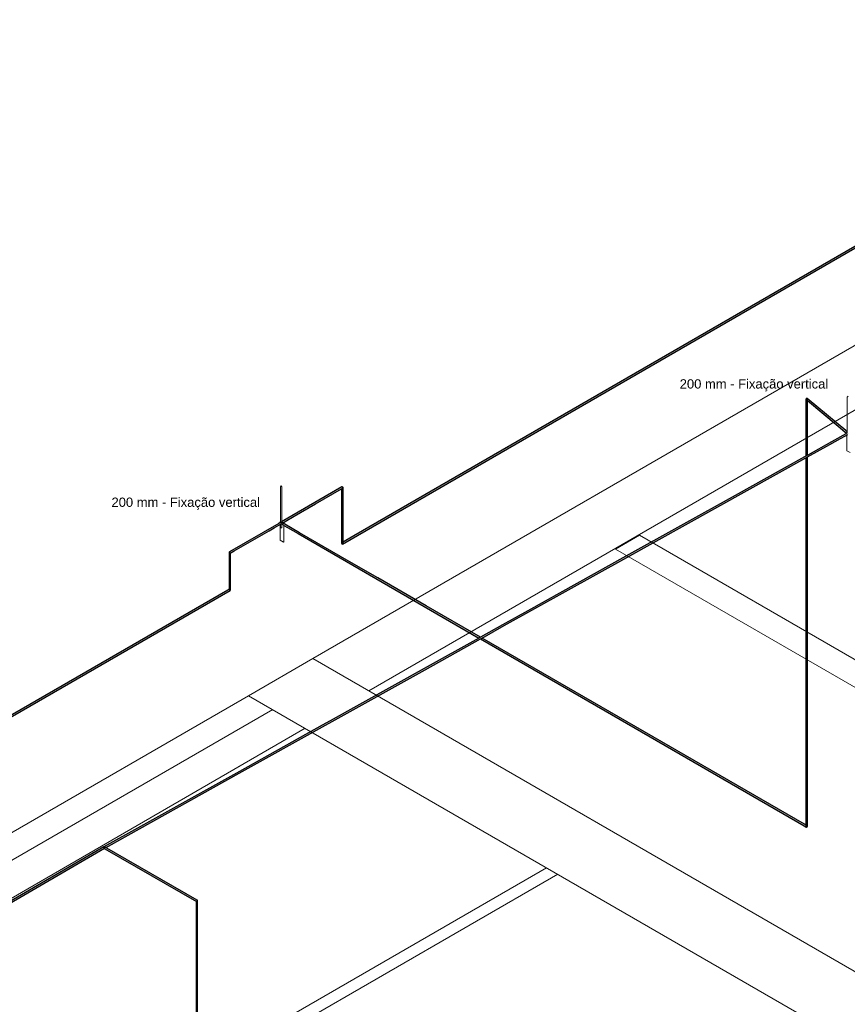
# Model space of a CAD drawing. Header units: millimetres. Extents: x 4477830 to 4478275, y -30323838 to -30323445.
# Tile 71 of 124: x 4478010 to 4478028, y -30323470 to -30323449. Entities that reach past the tile are written whole.
import ezdxf

# ---------------------------------------------------------------- set-up
doc = ezdxf.new("R2010")
doc.units = ezdxf.units.MM
doc.linetypes.add('NULL', pattern=[0])
for name, color, linetype, lineweight in [('IFC-Parede padrão-Contorno', 44, 'Continuous', 5), ('IFC-Parede-Contorno', 42, 'Continuous', 5), ('Nível 1', 7, 'Continuous', 0), ('PR-Captor', 9, 'Continuous', 18), ('PR-Condutos', 150, 'Continuous', 25), ('Textos', 7, 'Continuous', 9)]:
    doc.layers.add(name, color=color, linetype=linetype, lineweight=lineweight)
doc.styles.add('ARIAL', font='arial.ttf')

msp = doc.modelspace()

# ---------------------------------------------------------------- hatches: boundary and pattern name
at = {"layer": 'PR-Condutos', "linetype": 'Continuous', "true_color": 0x105689}
for points in [[(4478036.295, -30323449.321), (4478016.824, -30323460.563), (4478036.265, -30323449.34)], [(4478036.295, -30323449.322), (4478016.828, -30323460.562), (4478036.29, -30323449.329)], [(4478036.307, -30323449.319), (4478036.307, -30323449.319), (4478016.832, -30323460.563)], [(4478036.305, -30323449.321), (4478016.832, -30323460.563), (4478036.252, -30323449.358), (4478016.837, -30323460.567), (4478036.251, -30323449.358), (4478036.284, -30323449.34)], [(4478036.303, -30323449.328), (4478016.837, -30323460.567), (4478036.127, -30323449.438), (4478016.932, -30323460.52), (4478036.127, -30323449.438), (4478036.286, -30323449.346)], [(4478036.304, -30323449.351), (4478036.304, -30323449.349), (4478036.157, -30323449.438), (4478036.039, -30323449.506), (4478016.842, -30323460.589), (4478036.036, -30323449.508), (4478016.839, -30323460.591), (4478036.036, -30323449.508), (4478036.259, -30323449.379)], [(4478036.309, -30323449.338), (4478036.327, -30323449.322), (4478016.841, -30323460.573), (4478036.122, -30323449.448), (4478016.843, -30323460.579), (4478036.07, -30323449.484), (4478016.844, -30323460.585), (4478016.842, -30323460.589), (4478036.039, -30323449.506), (4478036.157, -30323449.438), (4478036.298, -30323449.353)], [(4478036.325, -30323449.305), (4478016.867, -30323460.538), (4478016.849, -30323460.55)], [(4478036.307, -30323449.319), (4478016.849, -30323460.55), (4478016.849, -30323460.554)], [(4478036.252, -30323449.358), (4478016.849, -30323460.554), (4478016.849, -30323460.56)], [(4478036.036, -30323449.508), (4478016.842, -30323460.589), (4478016.839, -30323460.591)], [(4478036.127, -30323449.438), (4478016.849, -30323460.56), (4478016.849, -30323460.568)], [(4478036.122, -30323449.448), (4478016.854, -30323460.565), (4478016.849, -30323460.576)], [(4478016.849, -30323460.582), (4478036.07, -30323449.484), (4478016.849, -30323460.575)], [(4478026.818, -30323458.132), (4478026.818, -30323457.831), (4478026.818, -30323458.696), (4478026.818, -30323457.475), (4478026.816, -30323457.471), (4478026.816, -30323457.832), (4478026.818, -30323458.696), (4478026.818, -30323458.696)], [(4478026.823, -30323457.61), (4478026.819, -30323457.475), (4478026.818, -30323457.475), (4478026.823, -30323457.83), (4478026.823, -30323458.693), (4478026.823, -30323458.693)], [(4478026.818, -30323458.696), (4478026.823, -30323458.693), (4478026.823, -30323457.83), (4478026.818, -30323457.477)], [(4478026.819, -30323457.48), (4478026.823, -30323457.61), (4478026.823, -30323457.485)], [(4478026.821, -30323457.467), (4478026.821, -30323457.482), (4478027.695, -30323458.208), (4478027.706, -30323458.202), (4478027.707, -30323458.179), (4478026.836, -30323457.456)], [(4478026.828, -30323457.786), (4478026.823, -30323457.478), (4478026.823, -30323457.613)], [(4478026.829, -30323457.811), (4478026.829, -30323457.496), (4478026.823, -30323457.478)], [(4478026.836, -30323457.828), (4478026.836, -30323457.495), (4478026.829, -30323457.489), (4478026.829, -30323457.819), (4478026.823, -30323457.478), (4478026.828, -30323457.786), (4478026.823, -30323457.613), (4478026.829, -30323457.829), (4478026.829, -30323458.69), (4478026.836, -30323458.686), (4478026.836, -30323458.133), (4478026.836, -30323458.686), (4478026.836, -30323457.828), (4478026.83, -30323457.829)], [(4478026.823, -30323458.693), (4478026.829, -30323458.69), (4478026.829, -30323457.829), (4478026.823, -30323457.613)], [(4478027.707, -30323458.179), (4478027.707, -30323458.175), (4478026.84, -30323457.456), (4478026.836, -30323457.456), (4478027.662, -30323458.141)], [(4478026.848, -30323458.424), (4478026.848, -30323458.679), (4478026.848, -30323457.505), (4478026.842, -30323457.517), (4478026.836, -30323457.479), (4478026.836, -30323458.686), (4478026.842, -30323458.683), (4478026.842, -30323458.219), (4478026.842, -30323458.683), (4478026.848, -30323458.679)], [(4478026.842, -30323457.517), (4478026.842, -30323457.5), (4478026.839, -30323457.497)], [(4478026.816, -30323458.697), (4478026.818, -30323458.696), (4478026.816, -30323457.832)], [(4478027.701, -30323458.213), (4478026.856, -30323458.683), (4478022.944, -30323460.862), (4478020.296, -30323462.337), (4478019.819, -30323462.602), (4478019.794, -30323462.62), (4478019.822, -30323462.604), (4478019.798, -30323462.622), (4478020.304, -30323462.34), (4478026.848, -30323458.695), (4478022.947, -30323460.868), (4478026.276, -30323459.013), (4478026.848, -30323458.695), (4478022.946, -30323460.866), (4478026.276, -30323459.013), (4478026.848, -30323458.694), (4478022.946, -30323460.866), (4478026.848, -30323458.695), (4478022.947, -30323460.868), (4478026.816, -30323458.713), (4478022.947, -30323460.868), (4478020.304, -30323462.34), (4478019.798, -30323462.622), (4478019.822, -30323462.604), (4478019.794, -30323462.62), (4478019.819, -30323462.602), (4478020.296, -30323462.337), (4478022.944, -30323460.862), (4478026.279, -30323459.005), (4478027.701, -30323458.213), (4478027.707, -30323458.204), (4478027.372, -30323458.392), (4478027.697, -30323458.209), (4478026.856, -30323458.678), (4478022.941, -30323460.858), (4478026.281, -30323458.998), (4478027.678, -30323458.22), (4478026.856, -30323458.677), (4478022.94, -30323460.857), (4478025.287, -30323459.551), (4478026.848, -30323458.682), (4478027.695, -30323458.208), (4478020.286, -30323462.332), (4478019.81, -30323462.597), (4478022.939, -30323460.855), (4478025.29, -30323459.547), (4478026.848, -30323458.679), (4478011.697, -30323467.11), (4478011.701, -30323467.11), (4478012.487, -30323466.674), (4478011.707, -30323467.109), (4478011.716, -30323467.113), (4478011.733, -30323467.105), (4478011.725, -30323467.117), (4478011.73, -30323467.122), (4478012.47, -30323466.711), (4478011.737, -30323467.123), (4478012.467, -30323466.717), (4478011.739, -30323467.124), (4478016.405, -30323464.528), (4478016.616, -30323464.41), (4478016.615, -30323464.41), (4478016.405, -30323464.527), (4478018.617, -30323463.295), (4478016.615, -30323464.41), (4478016.616, -30323464.41), (4478018.617, -30323463.296), (4478020.32, -30323462.348), (4478026.848, -30323458.714), (4478022.956, -30323460.88), (4478026.848, -30323458.714), (4478022.955, -30323460.879), (4478026.848, -30323458.71), (4478020.317, -30323462.346), (4478026.848, -30323458.71), (4478022.954, -30323460.878), (4478026.848, -30323458.709), (4478022.953, -30323460.877), (4478026.848, -30323458.709), (4478022.952, -30323460.875), (4478026.848, -30323458.703), (4478020.311, -30323462.344), (4478026.848, -30323458.703), (4478022.951, -30323460.873), (4478026.848, -30323458.702), (4478022.95, -30323460.872), (4478026.848, -30323458.702), (4478027.378, -30323458.403), (4478027.701, -30323458.22), (4478027.731, -30323458.196)], [(4478027.673, -30323458.22), (4478026.856, -30323458.675), (4478022.939, -30323460.855)], [(4478027.718, -30323458.218), (4478027.738, -30323458.207), (4478027.738, -30323458.202), (4478027.713, -30323458.218), (4478027.711, -30323458.215), (4478027.38, -30323458.406), (4478026.848, -30323458.702), (4478022.95, -30323460.872), (4478026.848, -30323458.702), (4478022.951, -30323460.873), (4478026.816, -30323458.721), (4478022.951, -30323460.873), (4478026.816, -30323458.721), (4478027.701, -30323458.228), (4478027.705, -30323458.22)], [(4478027.738, -30323458.208), (4478027.712, -30323458.222), (4478026.848, -30323458.703), (4478022.952, -30323460.875), (4478027.551, -30323458.318), (4478026.848, -30323458.709), (4478022.954, -30323460.878), (4478026.816, -30323458.728), (4478027.701, -30323458.235), (4478027.712, -30323458.222), (4478027.727, -30323458.22)], [(4478027.72, -30323458.227), (4478027.727, -30323458.22), (4478026.848, -30323458.71), (4478022.955, -30323460.879), (4478026.816, -30323458.732), (4478022.956, -30323460.88), (4478026.816, -30323458.732), (4478022.956, -30323460.881), (4478026.816, -30323458.732), (4478027.67, -30323458.257)], [(4478027.723, -30323458.229), (4478027.722, -30323458.228), (4478026.848, -30323458.714), (4478022.956, -30323460.881), (4478026.816, -30323458.734), (4478022.956, -30323460.881), (4478026.816, -30323458.734), (4478022.957, -30323460.882), (4478027.667, -30323458.261)], [(4478026.829, -30323458.132), (4478026.829, -30323458.69), (4478026.829, -30323458.69)], [(4478026.829, -30323458.132), (4478026.829, -30323458.69), (4478026.829, -30323458.69)], [(4478026.836, -30323458.133), (4478026.836, -30323458.686), (4478026.836, -30323458.686)], [(4478026.842, -30323458.219), (4478026.842, -30323458.683), (4478026.842, -30323458.683)], [(4478026.848, -30323458.682), (4478027.586, -30323458.271), (4478027.716, -30323458.196)], [(4478027.701, -30323458.22), (4478026.856, -30323458.697), (4478027.38, -30323458.406)], [(4478027.707, -30323458.202), (4478027.586, -30323458.271), (4478027.678, -30323458.22)], [(4478027.551, -30323458.318), (4478026.848, -30323458.709), (4478022.953, -30323460.877), (4478026.816, -30323458.727)], [(4478026.848, -30323458.688), (4478026.279, -30323459.005), (4478022.944, -30323460.862)], [(4478026.83, -30323459.48), (4478026.829, -30323458.727), (4478026.829, -30323458.69)], [(4478026.848, -30323458.716), (4478022.956, -30323460.881), (4478026.848, -30323458.714), (4478020.32, -30323462.348), (4478019.84, -30323462.615), (4478018.617, -30323463.296), (4478016.405, -30323464.528), (4478022.957, -30323460.882), (4478026.848, -30323458.716), (4478022.956, -30323460.881)], [(4478026.848, -30323458.714), (4478022.956, -30323460.881), (4478026.848, -30323458.714), (4478019.807, -30323462.633), (4478020.32, -30323462.348)], [(4478026.816, -30323466.642), (4478026.816, -30323466.671), (4478026.818, -30323466.675), (4478026.836, -30323466.679), (4478026.836, -30323466.654), (4478026.842, -30323466.677), (4478026.842, -30323459.463), (4478026.842, -30323458.72), (4478026.836, -30323458.723), (4478026.836, -30323459.471), (4478026.836, -30323458.723), (4478026.829, -30323458.727), (4478026.83, -30323459.48), (4478026.829, -30323458.727), (4478026.83, -30323465.368), (4478026.829, -30323459.48), (4478026.829, -30323458.727), (4478026.829, -30323458.727), (4478026.829, -30323459.48), (4478026.829, -30323458.727), (4478026.823, -30323458.73), (4478026.823, -30323459.489), (4478026.823, -30323458.73), (4478026.823, -30323459.489), (4478026.822, -30323458.731), (4478026.818, -30323458.733), (4478026.819, -30323465.363), (4478026.818, -30323459.495), (4478026.818, -30323458.733), (4478026.816, -30323458.734), (4478026.816, -30323465.361), (4478026.816, -30323459.499), (4478026.816, -30323458.734)], [(4478026.819, -30323465.363), (4478026.818, -30323459.495), (4478026.818, -30323458.733), (4478026.818, -30323458.733), (4478026.818, -30323459.495)], [(4478026.823, -30323459.489), (4478026.823, -30323458.73), (4478026.822, -30323458.731)], [(4478026.823, -30323459.489), (4478026.823, -30323458.73), (4478026.823, -30323458.73)], [(4478026.829, -30323459.48), (4478026.829, -30323458.727), (4478026.829, -30323458.727)], [(4478026.83, -30323465.368), (4478026.829, -30323459.48), (4478026.829, -30323458.727), (4478026.829, -30323458.727), (4478026.829, -30323459.48)], [(4478026.836, -30323459.471), (4478026.836, -30323458.723), (4478026.836, -30323458.723)], [(4478026.843, -30323458.719), (4478026.842, -30323458.72), (4478026.842, -30323459.463), (4478026.842, -30323466.677), (4478026.848, -30323466.67), (4478026.848, -30323459.454), (4478026.848, -30323458.716), (4478026.846, -30323458.717), (4478026.846, -30323459.457), (4478026.846, -30323458.718), (4478026.843, -30323458.719), (4478026.845, -30323459.458)], [(4478026.842, -30323459.463), (4478026.842, -30323458.72), (4478026.842, -30323458.72)], [(4478026.846, -30323459.457), (4478026.846, -30323458.717), (4478026.846, -30323458.718)], [(4478026.848, -30323459.454), (4478026.848, -30323458.716), (4478026.848, -30323458.716)], [(4478026.283, -30323458.994), (4478019.777, -30323462.615), (4478020.286, -30323462.332)], [(4478015.525, -30323460.114), (4478016.832, -30323459.363), (4478016.828, -30323459.362)], [(4478015.525, -30323460.113), (4478016.828, -30323459.362), (4478016.824, -30323459.363)], [(4478016.816, -30323459.379), (4478015.534, -30323460.119), (4478016.837, -30323459.367), (4478016.832, -30323459.363), (4478015.529, -30323460.116)], [(4478016.828, -30323459.362), (4478015.533, -30323460.108), (4478015.533, -30323460.109)], [(4478016.832, -30323459.363), (4478015.533, -30323460.109), (4478015.533, -30323460.113)], [(4478016.816, -30323459.373), (4478015.533, -30323460.113), (4478015.533, -30323460.113)], [(4478015.599, -30323460.106), (4478015.556, -30323460.132), (4478016.842, -30323459.389), (4478016.844, -30323459.385), (4478016.837, -30323459.367), (4478016.242, -30323459.711), (4478015.534, -30323460.119), (4478016.244, -30323459.714), (4478015.541, -30323460.123), (4478015.539, -30323460.13), (4478015.556, -30323460.132), (4478015.795, -30323459.991)], [(4478016.816, -30323459.379), (4478015.537, -30323460.116), (4478015.534, -30323460.119)], [(4478016.816, -30323459.379), (4478015.535, -30323460.113), (4478015.537, -30323460.116)], [(4478016.839, -30323459.391), (4478016.842, -30323459.389), (4478015.602, -30323460.105)], [(4478016.843, -30323460.584), (4478016.843, -30323459.388), (4478016.837, -30323460.555), (4478016.837, -30323459.393), (4478016.83, -30323459.386), (4478016.83, -30323459.397), (4478016.816, -30323459.405), (4478016.816, -30323460.578), (4478016.823, -30323460.585)], [(4478016.843, -30323459.389), (4478016.837, -30323459.386), (4478016.837, -30323460.555)], [(4478016.847, -30323459.381), (4478016.843, -30323459.388), (4478016.843, -30323460.552)], [(4478016.843, -30323460.552), (4478016.843, -30323459.384), (4478016.843, -30323460.584), (4478016.847, -30323460.581), (4478016.847, -30323459.381)], [(4478016.847, -30323459.381), (4478016.847, -30323460.581), (4478016.849, -30323460.577), (4478016.849, -30323459.377)], [(4478016.244, -30323459.714), (4478015.538, -30323460.117), (4478015.533, -30323460.128)], [(4478016.242, -30323459.711), (4478015.538, -30323460.117), (4478015.538, -30323460.117)], [(4478015.499, -30323460.128), (4478014.4, -30323460.762), (4478014.397, -30323460.769), (4478014.425, -30323460.785), (4478015.465, -30323460.184), (4478015.515, -30323460.155)], [(4478015.504, -30323460.144), (4478015.53, -30323460.13), (4478015.528, -30323460.125)], [(4478015.505, -30323460.147), (4478015.505, -30323460.148), (4478019.777, -30323462.614), (4478019.78, -30323462.612), (4478016.412, -30323460.668), (4478015.885, -30323460.363), (4478015.885, -30323460.363), (4478019.78, -30323462.612), (4478019.784, -30323462.61), (4478016.984, -30323460.992), (4478019.786, -30323462.609), (4478019.808, -30323462.597), (4478018.64, -30323461.922), (4478016.982, -30323460.965), (4478018.64, -30323461.922), (4478019.808, -30323462.596), (4478019.809, -30323462.596), (4478016.421, -30323460.641), (4478015.548, -30323460.137), (4478015.512, -30323460.126), (4478015.505, -30323460.137), (4478015.559, -30323460.166), (4478015.51, -30323460.147), (4478015.592, -30323460.194)], [(4478015.783, -30323459.984), (4478015.555, -30323460.115), (4478015.533, -30323460.128)], [(4478015.534, -30323460.166), (4478019.775, -30323462.615), (4478019.776, -30323462.614), (4478015.882, -30323460.365), (4478015.65, -30323460.232)], [(4478015.565, -30323460.147), (4478016.421, -30323460.641), (4478015.679, -30323460.212)], [(4478015.575, -30323460.188), (4478015.882, -30323460.365), (4478019.777, -30323462.614)], [(4478015.654, -30323460.23), (4478016.412, -30323460.668), (4478019.78, -30323462.612), (4478019.78, -30323462.612), (4478016.412, -30323460.668), (4478019.78, -30323462.612), (4478016.412, -30323460.667)], [(4478015.913, -30323460.347), (4478016.982, -30323460.964), (4478018.64, -30323461.922)], [(4478014.392, -30323461.564), (4478014.397, -30323461.583), (4478014.403, -30323461.585), (4478014.421, -30323461.582), (4478014.42, -30323460.933), (4478014.421, -30323460.782), (4478014.398, -30323460.769), (4478014.392, -30323460.776)], [(4478014.424, -30323460.93), (4478014.425, -30323460.785), (4478014.421, -30323460.782), (4478014.42, -30323460.933), (4478014.421, -30323461.582), (4478014.425, -30323461.575)], [(4478016.982, -30323460.965), (4478019.808, -30323462.597), (4478019.808, -30323462.596), (4478018.64, -30323461.922)], [(4478026.317, -30323466.386), (4478026.818, -30323466.675), (4478016.984, -30323460.992)], [(4478016.984, -30323460.992), (4478019.785, -30323462.61), (4478019.786, -30323462.609)], [(4478016.984, -30323460.992), (4478019.784, -30323462.61), (4478019.785, -30323462.61)], [(4478003.141, -30323468.063), (4478014.404, -30323461.561), (4478003.137, -30323468.064)], [(4478014.392, -30323461.567), (4478003.137, -30323468.064), (4478014.368, -30323461.582)], [(4478014.408, -30323461.563), (4478014.404, -30323461.561), (4478003.141, -30323468.063)], [(4478003.146, -30323468.065), (4478014.408, -30323461.563), (4478003.141, -30323468.063)], [(4478003.146, -30323468.065), (4478014.37, -30323461.592), (4478003.151, -30323468.069), (4478014.37, -30323461.592), (4478014.384, -30323461.583), (4478014.408, -30323461.563)], [(4478014.417, -30323461.572), (4478014.388, -30323461.589), (4478014.392, -30323461.579), (4478003.151, -30323468.069), (4478014.309, -30323461.634), (4478003.155, -30323468.074), (4478014.406, -30323461.586)], [(4478003.165, -30323468.061), (4478014.37, -30323461.592), (4478003.151, -30323468.062)], [(4478014.415, -30323461.591), (4478014.418, -30323461.588), (4478003.156, -30323468.091)], [(4478014.309, -30323461.634), (4478003.156, -30323468.066), (4478003.156, -30323468.073)], [(4478014.419, -30323461.578), (4478014.378, -30323461.602), (4478003.157, -30323468.081), (4478014.416, -30323461.586)], [(4478014.378, -30323461.602), (4478003.164, -30323468.069), (4478003.17, -30323468.073)], [(4478003.178, -30323468.078), (4478014.418, -30323461.588), (4478014.42, -30323461.584), (4478003.171, -30323468.072), (4478003.177, -30323468.075)], [(4478014.415, -30323461.591), (4478003.231, -30323468.047), (4478003.181, -30323468.077)], [(4478014.397, -30323461.583), (4478014.413, -30323461.567), (4478014.393, -30323461.578)], [(4478014.398, -30323461.583), (4478014.417, -30323461.572), (4478014.413, -30323461.567)], [(4478019.809, -30323462.633), (4478019.808, -30323462.634), (4478023.138, -30323464.556), (4478026.78, -30323466.657), (4478023.138, -30323464.555)], [(4478019.808, -30323462.634), (4478026.78, -30323466.659), (4478023.138, -30323464.556)], [(4478023.139, -30323464.554), (4478019.812, -30323462.632), (4478019.809, -30323462.633)], [(4478023.138, -30323464.555), (4478019.809, -30323462.633), (4478019.809, -30323462.633)], [(4478019.809, -30323462.633), (4478023.138, -30323464.555), (4478026.78, -30323466.657), (4478026.821, -30323466.681), (4478026.82, -30323466.677), (4478023.139, -30323464.554)], [(4478019.813, -30323462.631), (4478019.812, -30323462.632), (4478023.141, -30323464.552), (4478026.78, -30323466.653), (4478023.141, -30323464.552)], [(4478019.812, -30323462.632), (4478023.139, -30323464.554), (4478026.78, -30323466.653), (4478023.141, -30323464.552)], [(4478023.142, -30323464.551), (4478019.817, -30323462.629), (4478019.813, -30323462.631)], [(4478023.141, -30323464.552), (4478019.813, -30323462.631), (4478019.813, -30323462.631)], [(4478023.141, -30323464.552), (4478019.813, -30323462.631), (4478019.813, -30323462.631)], [(4478019.813, -30323462.631), (4478023.141, -30323464.552), (4478026.78, -30323466.653), (4478023.142, -30323464.551)], [(4478019.818, -30323462.628), (4478019.817, -30323462.629), (4478023.144, -30323464.548), (4478026.781, -30323466.647), (4478023.144, -30323464.548)], [(4478019.817, -30323462.629), (4478019.817, -30323462.629), (4478023.142, -30323464.549), (4478026.811, -30323466.665), (4478023.144, -30323464.548)], [(4478019.817, -30323462.629), (4478026.78, -30323466.653), (4478026.317, -30323466.386), (4478026.816, -30323466.674), (4478026.816, -30323466.667), (4478023.142, -30323464.549)], [(4478023.144, -30323464.548), (4478019.818, -30323462.628), (4478019.818, -30323462.628)], [(4478019.819, -30323462.628), (4478019.818, -30323462.628), (4478023.144, -30323464.548), (4478026.781, -30323466.647), (4478023.144, -30323464.547)], [(4478019.819, -30323462.628), (4478023.145, -30323464.546), (4478026.803, -30323466.652), (4478023.148, -30323464.542), (4478019.824, -30323462.625)], [(4478023.144, -30323464.547), (4478019.819, -30323462.628), (4478019.819, -30323462.628)], [(4478023.144, -30323464.547), (4478019.819, -30323462.628), (4478019.819, -30323462.628)], [(4478019.819, -30323462.628), (4478019.819, -30323462.628), (4478023.144, -30323464.547), (4478026.781, -30323466.647), (4478023.145, -30323464.546)], [(4478023.148, -30323464.542), (4478019.825, -30323462.624), (4478019.824, -30323462.625)], [(4478023.148, -30323464.542), (4478019.824, -30323462.625), (4478019.824, -30323462.625)], [(4478023.148, -30323464.542), (4478019.826, -30323462.624), (4478019.825, -30323462.624)], [(4478023.148, -30323464.542), (4478019.825, -30323462.624), (4478019.825, -30323462.624)], [(4478019.825, -30323462.624), (4478026.782, -30323466.64), (4478023.148, -30323464.542)], [(4478019.826, -30323462.624), (4478023.149, -30323464.54), (4478026.795, -30323466.64), (4478019.831, -30323462.621)], [(4478019.826, -30323462.624), (4478019.826, -30323462.624), (4478023.148, -30323464.542), (4478026.782, -30323466.64), (4478026.816, -30323466.66), (4478026.816, -30323466.652), (4478026.795, -30323466.64), (4478023.149, -30323464.54)], [(4478019.832, -30323462.62), (4478019.831, -30323462.621), (4478023.152, -30323464.537), (4478026.783, -30323466.633), (4478023.152, -30323464.537)], [(4478019.831, -30323462.621), (4478026.783, -30323466.633), (4478023.152, -30323464.537)], [(4478019.836, -30323462.618), (4478019.832, -30323462.62), (4478023.153, -30323464.535), (4478026.788, -30323466.63), (4478023.155, -30323464.533)], [(4478023.152, -30323464.537), (4478019.832, -30323462.62), (4478019.832, -30323462.62)], [(4478023.152, -30323464.537), (4478019.832, -30323462.62), (4478019.832, -30323462.62)], [(4478019.832, -30323462.62), (4478019.832, -30323462.62), (4478023.152, -30323464.537), (4478026.783, -30323466.633), (4478026.816, -30323466.652), (4478026.816, -30323466.646), (4478026.788, -30323466.63), (4478023.153, -30323464.535)], [(4478019.837, -30323462.618), (4478019.836, -30323462.618), (4478023.155, -30323464.533), (4478026.783, -30323466.627), (4478023.155, -30323464.532)], [(4478023.155, -30323464.532), (4478019.838, -30323462.617), (4478019.837, -30323462.618)], [(4478019.84, -30323462.616), (4478019.838, -30323462.617), (4478023.156, -30323464.532), (4478026.784, -30323466.624), (4478023.157, -30323464.53)], [(4478023.155, -30323464.532), (4478019.838, -30323462.617), (4478019.838, -30323462.617)], [(4478019.838, -30323462.617), (4478026.783, -30323466.627), (4478023.155, -30323464.532)], [(4478019.838, -30323462.617), (4478019.838, -30323462.617), (4478023.155, -30323464.532), (4478026.783, -30323466.627), (4478026.784, -30323466.624), (4478023.156, -30323464.532)], [(4478023.157, -30323464.53), (4478019.841, -30323462.616), (4478019.84, -30323462.616)], [(4478019.84, -30323462.616), (4478019.84, -30323462.616), (4478023.157, -30323464.53), (4478026.784, -30323466.624), (4478023.157, -30323464.53)], [(4478023.157, -30323464.53), (4478019.841, -30323462.615), (4478019.841, -30323462.616)], [(4478023.157, -30323464.53), (4478019.841, -30323462.615), (4478019.841, -30323462.615)], [(4478019.841, -30323462.615), (4478026.784, -30323466.624), (4478026.784, -30323466.623), (4478023.157, -30323464.53)], [(4478019.841, -30323462.615), (4478019.841, -30323462.615), (4478023.157, -30323464.53), (4478026.784, -30323466.623), (4478023.157, -30323464.53)], [(4478019.841, -30323462.615), (4478019.841, -30323462.615), (4478023.157, -30323464.53), (4478026.784, -30323466.623), (4478023.157, -30323464.53)], [(4478019.841, -30323462.616), (4478026.784, -30323466.624), (4478023.157, -30323464.53)], [(4478023.138, -30323464.556), (4478026.824, -30323466.684), (4478026.821, -30323466.681)], [(4478023.145, -30323464.546), (4478026.811, -30323466.665), (4478026.816, -30323466.66), (4478026.803, -30323466.652)], [(4478011.72, -30323467.1), (4478011.706, -30323467.11), (4478012.487, -30323466.674)], [(4478012.47, -30323466.711), (4478011.776, -30323467.096), (4478011.734, -30323467.124)], [(4478012.467, -30323466.717), (4478011.737, -30323467.123), (4478011.736, -30323467.125)], [(4478026.784, -30323466.624), (4478026.783, -30323466.627), (4478026.816, -30323466.646), (4478026.816, -30323466.642)], [(4478026.837, -30323466.679), (4478026.841, -30323466.674), (4478026.836, -30323466.654)], [(4478011.703, -30323467.112), (4478011.696, -30323467.11), (4478004.175, -30323471.487), (4478002.722, -30323472.334), (4477998.754, -30323474.644), (4478004.142, -30323471.508), (4478002.723, -30323472.334), (4478004.142, -30323471.508), (4478002.723, -30323472.335), (4478000.461, -30323473.651), (4477998.755, -30323474.644), (4478001.591, -30323472.994), (4478002.723, -30323472.335), (4478004.142, -30323471.508), (4477998.754, -30323474.644), (4478000.46, -30323473.651), (4478002.723, -30323472.334), (4478004.142, -30323471.508), (4478002.722, -30323472.334), (4478001.59, -30323472.993), (4477998.754, -30323474.644), (4478001.59, -30323472.993), (4477998.754, -30323474.644), (4478002.722, -30323472.334), (4478004.142, -30323471.506), (4477998.75, -30323474.644), (4478001.588, -30323472.992), (4477992.386, -30323478.347), (4477992.386, -30323478.355), (4477993.894, -30323477.478), (4477994.158, -30323477.324), (4477992.386, -30323478.356), (4477992.386, -30323478.363), (4477992.5, -30323478.29), (4477993.895, -30323477.478), (4477994.882, -30323476.903), (4477998.764, -30323474.644), (4478000.467, -30323473.653), (4478002.725, -30323472.338), (4478004.142, -30323471.513), (4477998.763, -30323474.644), (4478000.466, -30323473.652), (4478004.142, -30323471.513), (4478002.725, -30323472.338), (4478004.142, -30323471.513), (4477998.764, -30323474.644), (4477994.882, -30323476.903), (4477993.895, -30323477.478), (4477992.5, -30323478.29), (4477992.386, -30323478.363), (4477993.919, -30323477.471), (4477998.775, -30323474.643), (4477994.9, -30323476.9), (4477998.776, -30323474.643), (4478000.474, -30323473.654), (4478004.175, -30323471.5), (4478002.728, -30323472.343), (4478004.142, -30323471.52), (4477998.777, -30323474.643), (4478001.601, -30323472.999), (4478002.728, -30323472.343), (4478004.142, -30323471.519), (4478002.728, -30323472.342), (4477998.776, -30323474.643), (4478001.6, -30323472.999), (4477993.919, -30323477.471), (4477992.386, -30323478.363), (4477992.386, -30323478.369), (4477992.404, -30323478.363), (4477992.546, -30323478.278), (4477993.947, -30323477.462), (4477998.793, -30323474.643), (4478000.486, -30323473.657), (4478001.608, -30323473.003), (4477998.791, -30323474.643), (4478002.732, -30323472.349), (4478004.142, -30323471.527), (4477998.79, -30323474.643), (4478000.484, -30323473.657), (4478004.175, -30323471.508), (4478002.732, -30323472.349), (4478004.142, -30323471.528), (4478001.608, -30323473.003), (4478000.486, -30323473.657), (4477998.793, -30323474.643), (4477993.947, -30323477.462), (4477992.546, -30323478.278), (4477992.404, -30323478.363), (4477992.386, -30323478.371), (4477992.386, -30323478.377), (4477992.521, -30323478.299), (4477993.971, -30323477.455), (4477992.511, -30323478.305), (4477993.97, -30323477.456), (4477998.803, -30323474.643), (4478000.493, -30323473.659), (4478004.175, -30323471.515), (4478002.736, -30323472.354), (4478004.175, -30323471.516), (4478002.736, -30323472.355), (4478000.495, -30323473.659), (4477998.806, -30323474.642), (4478002.736, -30323472.355), (4478004.142, -30323471.535), (4477993.971, -30323477.455), (4477992.416, -30323478.361), (4477992.351, -30323478.403), (4477998.815, -30323474.642), (4478001.619, -30323473.01), (4478000.501, -30323473.66), (4478002.739, -30323472.359), (4478004.142, -30323471.541), (4478000.5, -30323473.66), (4478002.738, -30323472.358), (4478004.142, -30323471.54), (4477998.812, -30323474.642), (4478000.5, -30323473.66), (4478004.142, -30323471.54), (4478002.738, -30323472.358), (4478004.142, -30323471.541), (4478002.739, -30323472.359), (4478004.142, -30323471.542), (4478002.739, -30323472.359), (4478004.142, -30323471.543), (4478002.739, -30323472.36), (4478004.142, -30323471.543), (4478002.74, -30323472.36), (4478011.712, -30323467.139), (4478005.988, -30323470.469), (4478011.679, -30323467.156), (4478011.715, -30323467.13), (4478011.713, -30323467.124), (4478005.996, -30323470.451), (4478011.673, -30323467.147), (4478011.713, -30323467.124)], [(4478011.701, -30323467.145), (4478011.702, -30323467.143), (4478005.988, -30323470.469)], [(4478011.713, -30323467.112), (4478011.71, -30323467.119), (4478011.695, -30323467.12), (4478011.715, -30323467.131), (4478011.714, -30323467.126), (4478011.693, -30323467.126), (4478011.692, -30323467.132), (4478011.708, -30323467.141), (4478011.713, -30323467.138), (4478011.693, -30323467.137), (4478013.688, -30323468.28), (4478013.687, -30323468.276), (4478011.729, -30323467.153), (4478011.719, -30323467.147), (4478013.687, -30323468.276), (4478013.71, -30323468.265), (4478013.708, -30323468.256)], [(4478011.703, -30323467.144), (4478013.691, -30323468.283), (4478011.72, -30323467.152)], [(4478011.734, -30323467.105), (4478011.718, -30323467.114), (4478011.713, -30323467.124), (4478011.724, -30323467.118)], [(4478011.719, -30323467.147), (4478013.682, -30323468.273), (4478011.729, -30323467.153)], [(4478011.72, -30323467.152), (4478013.682, -30323468.278), (4478013.682, -30323468.277)], [(4478011.776, -30323467.096), (4478011.732, -30323467.121), (4478011.734, -30323467.124)], [(4478013.684, -30323469.133), (4478013.685, -30323468.28), (4478013.682, -30323468.27)], [(4478013.689, -30323472.277), (4478013.694, -30323469.144), (4478013.689, -30323468.277), (4478013.688, -30323469.138), (4478013.685, -30323468.274), (4478013.684, -30323469.133), (4478013.682, -30323468.27), (4478013.682, -30323472.27)], [(4478013.69, -30323472.264), (4478013.696, -30323472.278), (4478013.696, -30323472.256), (4478013.703, -30323472.251), (4478013.703, -30323472.278), (4478013.709, -30323472.276), (4478013.709, -30323468.276), (4478013.71, -30323468.262), (4478013.685, -30323468.274), (4478013.688, -30323469.138), (4478013.689, -30323468.283), (4478013.694, -30323469.144), (4478013.69, -30323472.244), (4478013.694, -30323472.253)], [(4478013.709, -30323472.276), (4478013.713, -30323472.273), (4478013.713, -30323468.273), (4478013.709, -30323468.276), (4478013.709, -30323472.215)], [(4478013.709, -30323472.276), (4478013.709, -30323472.237), (4478013.709, -30323468.276)], [(4478013.713, -30323468.273), (4478013.713, -30323472.273), (4478013.715, -30323468.269)], [(4478013.715, -30323472.251), (4478013.715, -30323468.269), (4478013.713, -30323472.232)]]:
    msp.add_hatch(color=146, dxfattribs=at).paths.add_polyline_path(points)

# ---------------------------------------------------------------- linework, layer by layer
at = {"layer": 'IFC-Parede padrão-Contorno', "color": 8, "lineweight": 5}
for p, q in [((4478023.234, -30323460.401), (4478022.714, -30323460.701)), ((4478023.234, -30323460.401), (4478034.35, -30323466.818)), ((4478022.714, -30323460.701), (4478033.83, -30323467.118)), ((4478021.228, -30323467.559), (4478001.427, -30323478.991)), ((4478021.471, -30323467.699), (4478001.669, -30323479.131))]:
    msp.add_line(p, q, dxfattribs=at)
at = {"layer": 'IFC-Parede-Contorno', "color": 8, "lineweight": 5}
for p, q in [((4478016.199, -30323463.056), (4478014.814, -30323463.856)), ((4478016.199, -30323463.056), (4478028.533, -30323470.177)), ((4478014.814, -30323463.856), (4477993.02, -30323476.438)), ((4478014.814, -30323463.856), (4478028.016, -30323471.478)), ((4478015.333, -30323464.156), (4477996.242, -30323475.178)), ((4478016.03, -30323464.558), (4477997.427, -30323475.299)), ((4478016.03, -30323464.558), (4478013.947, -30323465.761))]:
    msp.add_line(p, q, dxfattribs=at)
at = {"layer": 'Nível 1', "color": 8, "lineweight": 5}
for p, q in [((4478016.199, -30323463.056), (4478037.595, -30323450.703)), ((4478037.5, -30323452.149), (4478017.404, -30323463.751))]:
    msp.add_line(p, q, dxfattribs=at)
at = {"layer": 'PR-Captor', "color": 251}
for p, q in [((4478027.724, -30323457.41), (4478027.707, -30323457.43)), ((4478027.707, -30323457.43), (4478027.707, -30323457.45)), ((4478027.707, -30323457.45), (4478027.707, -30323457.571)), ((4478027.707, -30323457.571), (4478027.707, -30323458.113)), ((4478027.701, -30323458.242), (4478027.701, -30323458.242)), ((4478027.701, -30323458.242), (4478027.701, -30323458.281)), ((4478027.707, -30323458.113), (4478027.707, -30323458.147)), ((4478027.707, -30323458.147), (4478027.707, -30323458.167)), ((4478027.707, -30323458.167), (4478027.707, -30323458.175)), ((4478027.707, -30323458.175), (4478027.707, -30323458.184)), ((4478027.707, -30323458.184), (4478027.707, -30323458.201)), ((4478027.707, -30323458.201), (4478027.707, -30323458.202)), ((4478027.701, -30323458.281), (4478027.701, -30323458.318)), ((4478027.701, -30323458.318), (4478027.701, -30323458.583)), ((4478027.701, -30323458.583), (4478027.771, -30323458.623)), ((4478015.516, -30323459.337), (4478015.499, -30323459.357)), ((4478015.533, -30323459.357), (4478015.516, -30323459.337)), ((4478015.499, -30323459.357), (4478015.499, -30323459.377)), ((4478015.499, -30323459.377), (4478015.499, -30323459.71)), ((4478015.533, -30323459.377), (4478015.533, -30323459.357)), ((4478015.533, -30323459.701), (4478015.533, -30323459.377)), ((4478015.499, -30323459.71), (4478015.499, -30323460.061)), ((4478015.533, -30323460.003), (4478015.533, -30323459.701)), ((4478015.494, -30323460.109), (4478015.493, -30323460.11)), ((4478015.493, -30323460.11), (4478015.493, -30323460.121)), ((4478015.493, -30323460.121), (4478015.493, -30323460.131)), ((4478015.493, -30323460.168), (4478015.493, -30323460.174)), ((4478015.493, -30323460.174), (4478015.493, -30323460.245)), ((4478015.497, -30323460.107), (4478015.494, -30323460.109)), ((4478015.499, -30323460.107), (4478015.497, -30323460.107)), ((4478015.499, -30323460.061), (4478015.499, -30323460.085)), ((4478015.499, -30323460.085), (4478015.499, -30323460.102)), ((4478015.499, -30323460.102), (4478015.499, -30323460.107)), ((4478015.499, -30323460.107), (4478015.499, -30323460.12)), ((4478015.499, -30323460.12), (4478015.499, -30323460.128)), ((4478015.502, -30323460.163), (4478015.502, -30323460.168)), ((4478015.502, -30323460.168), (4478015.502, -30323460.245)), ((4478015.53, -30323460.163), (4478015.53, -30323460.149)), ((4478015.53, -30323460.173), (4478015.53, -30323460.163)), ((4478015.53, -30323460.179), (4478015.53, -30323460.173)), ((4478015.53, -30323460.245), (4478015.53, -30323460.179)), ((4478015.533, -30323460.087), (4478015.533, -30323460.003)), ((4478015.533, -30323460.1), (4478015.533, -30323460.087)), ((4478015.533, -30323460.108), (4478015.533, -30323460.1)), ((4478015.533, -30323460.11), (4478015.533, -30323460.108)), ((4478015.533, -30323460.11), (4478015.533, -30323460.11)), ((4478015.533, -30323460.113), (4478015.533, -30323460.11)), ((4478015.533, -30323460.119), (4478015.533, -30323460.113)), ((4478015.533, -30323460.127), (4478015.533, -30323460.119)), ((4478015.533, -30323460.128), (4478015.533, -30323460.127)), ((4478015.533, -30323460.145), (4478015.533, -30323460.128)), ((4478015.555, -30323460.131), (4478015.547, -30323460.127)), ((4478015.556, -30323460.132), (4478015.555, -30323460.131)), ((4478015.575, -30323460.143), (4478015.556, -30323460.132)), ((4478015.575, -30323460.146), (4478015.575, -30323460.143)), ((4478015.575, -30323460.152), (4478015.575, -30323460.146)), ((4478015.493, -30323460.245), (4478015.493, -30323460.287)), ((4478015.493, -30323460.287), (4478015.493, -30323460.343)), ((4478015.493, -30323460.343), (4478015.493, -30323460.51)), ((4478015.502, -30323460.245), (4478015.508, -30323460.245)), ((4478015.508, -30323460.245), (4478015.53, -30323460.245)), ((4478015.575, -30323460.218), (4478015.575, -30323460.189)), ((4478015.575, -30323460.486), (4478015.575, -30323460.218)), ((4478015.493, -30323460.51), (4478015.563, -30323460.55)), ((4478015.563, -30323460.55), (4478015.575, -30323460.543)), ((4478015.575, -30323460.543), (4478015.575, -30323460.486))]:
    msp.add_line(p, q, dxfattribs=at)
at = {"layer": 'PR-Condutos'}
for p, q in [((4478036.263, -30323449.34), (4478017.077, -30323460.416)), ((4478016.839, -30323460.591), (4478036.036, -30323449.508)), ((4478026.819, -30323457.464), (4478026.816, -30323457.467)), ((4478026.816, -30323457.471), (4478026.816, -30323457.653)), ((4478026.821, -30323457.467), (4478026.819, -30323457.473)), ((4478026.819, -30323457.473), (4478026.819, -30323457.478)), ((4478026.819, -30323457.478), (4478026.821, -30323457.482)), ((4478026.825, -30323457.461), (4478026.821, -30323457.467)), ((4478026.821, -30323457.482), (4478026.848, -30323457.505)), ((4478026.825, -30323457.461), (4478026.824, -30323457.461)), ((4478026.83, -30323457.457), (4478026.825, -30323457.461)), ((4478026.825, -30323457.461), (4478026.825, -30323457.461)), ((4478026.836, -30323457.456), (4478026.83, -30323457.457)), ((4478026.84, -30323457.456), (4478026.836, -30323457.456)), ((4478027.675, -30323458.149), (4478026.84, -30323457.456)), ((4478026.848, -30323457.672), (4478026.848, -30323457.47)), ((4478026.848, -30323457.505), (4478027.508, -30323458.053)), ((4478026.816, -30323457.653), (4478026.816, -30323457.832)), ((4478026.816, -30323457.832), (4478026.816, -30323458.131)), ((4478026.848, -30323458.133), (4478026.848, -30323457.672)), ((4478027.508, -30323458.053), (4478027.664, -30323458.182)), ((4478026.816, -30323458.131), (4478026.816, -30323458.697)), ((4478026.848, -30323458.43), (4478026.848, -30323458.133)), ((4478027.673, -30323458.22), (4478027.37, -30323458.389)), ((4478027.563, -30323458.318), (4478027.667, -30323458.261)), ((4478027.664, -30323458.182), (4478027.695, -30323458.208)), ((4478027.667, -30323458.261), (4478027.696, -30323458.245)), ((4478027.695, -30323458.208), (4478027.673, -30323458.22)), ((4478027.707, -30323458.175), (4478027.675, -30323458.149)), ((4478027.701, -30323458.204), (4478027.695, -30323458.208)), ((4478027.696, -30323458.245), (4478027.701, -30323458.242)), ((4478027.707, -30323458.201), (4478027.701, -30323458.204)), ((4478027.701, -30323458.242), (4478027.721, -30323458.231)), ((4478026.848, -30323458.679), (4478026.848, -30323458.43)), ((4478026.848, -30323458.716), (4478027.334, -30323458.446)), ((4478027.37, -30323458.389), (4478026.856, -30323458.675)), ((4478027.334, -30323458.446), (4478027.563, -30323458.318)), ((4478026.848, -30323458.679), (4478026.283, -30323458.994)), ((4478026.856, -30323458.675), (4478026.848, -30323458.679)), ((4478022.957, -30323460.882), (4478026.816, -30323458.734)), ((4478026.816, -30323458.734), (4478026.848, -30323458.716)), ((4478026.816, -30323458.734), (4478026.816, -30323459.499)), ((4478026.848, -30323459.454), (4478026.848, -30323458.716)), ((4478026.283, -30323458.994), (4478025.29, -30323459.546)), ((4478016.824, -30323459.363), (4478015.525, -30323460.113)), ((4478016.254, -30323459.729), (4478016.816, -30323459.405)), ((4478016.816, -30323459.405), (4478016.839, -30323459.391)), ((4478016.816, -30323459.405), (4478016.816, -30323459.408)), ((4478016.816, -30323459.408), (4478016.816, -30323459.467)), ((4478016.816, -30323459.467), (4478016.816, -30323460.578)), ((4478016.828, -30323459.362), (4478016.824, -30323459.363)), ((4478016.832, -30323459.363), (4478016.828, -30323459.362)), ((4478016.837, -30323459.367), (4478016.832, -30323459.363)), ((4478016.837, -30323459.367), (4478016.837, -30323459.367)), ((4478016.841, -30323459.373), (4478016.837, -30323459.367)), ((4478016.844, -30323459.37), (4478016.838, -30323459.368)), ((4478016.843, -30323459.379), (4478016.841, -30323459.373)), ((4478016.842, -30323459.389), (4478016.844, -30323459.385)), ((4478016.844, -30323459.385), (4478016.843, -30323459.379)), ((4478016.848, -30323459.373), (4478016.844, -30323459.37)), ((4478016.849, -30323459.377), (4478016.848, -30323459.373)), ((4478016.849, -30323460.548), (4478016.849, -30323459.377)), ((4478025.29, -30323459.546), (4478022.939, -30323460.855)), ((4478026.816, -30323459.499), (4478026.816, -30323465.361)), ((4478026.848, -30323466.063), (4478026.848, -30323459.454)), ((4478015.798, -30323459.992), (4478016.254, -30323459.729)), ((4478015.466, -30323460.147), (4478014.4, -30323460.762)), ((4478015.361, -30323460.245), (4478015.465, -30323460.185)), ((4478015.465, -30323460.185), (4478015.49, -30323460.17)), ((4478015.493, -30323460.131), (4478015.466, -30323460.147)), ((4478015.49, -30323460.17), (4478015.501, -30323460.164)), ((4478015.499, -30323460.128), (4478015.493, -30323460.131)), ((4478015.501, -30323460.164), (4478015.508, -30323460.16)), ((4478015.508, -30323460.131), (4478015.505, -30323460.137)), ((4478015.505, -30323460.147), (4478015.505, -30323460.148)), ((4478015.512, -30323460.126), (4478015.508, -30323460.131)), ((4478015.508, -30323460.16), (4478015.514, -30323460.157)), ((4478015.514, -30323460.157), (4478015.516, -30323460.155)), ((4478015.516, -30323460.155), (4478015.518, -30323460.157)), ((4478015.518, -30323460.157), (4478015.53, -30323460.163)), ((4478015.53, -30323460.163), (4478015.534, -30323460.166)), ((4478015.538, -30323460.117), (4478015.533, -30323460.113)), ((4478015.545, -30323460.135), (4478015.533, -30323460.128)), ((4478015.534, -30323460.166), (4478015.548, -30323460.174)), ((4478015.542, -30323460.124), (4478015.542, -30323460.123)), ((4478015.544, -30323460.129), (4478015.542, -30323460.124)), ((4478015.544, -30323460.132), (4478015.544, -30323460.129)), ((4478015.545, -30323460.135), (4478015.544, -30323460.132)), ((4478015.547, -30323460.136), (4478015.545, -30323460.135)), ((4478015.548, -30323460.137), (4478015.547, -30323460.136)), ((4478015.554, -30323460.14), (4478015.548, -30323460.137)), ((4478015.548, -30323460.174), (4478015.566, -30323460.184)), ((4478015.566, -30323460.147), (4478015.554, -30323460.14)), ((4478015.556, -30323460.132), (4478015.602, -30323460.105)), ((4478015.575, -30323460.152), (4478015.566, -30323460.147)), ((4478015.566, -30323460.184), (4478015.575, -30323460.189)), ((4478015.593, -30323460.163), (4478015.575, -30323460.152)), ((4478015.913, -30323460.347), (4478015.593, -30323460.163)), ((4478015.602, -30323460.105), (4478015.798, -30323459.992)), ((4478014.502, -30323460.741), (4478015.254, -30323460.307)), ((4478015.254, -30323460.307), (4478015.361, -30323460.245)), ((4478015.575, -30323460.189), (4478015.65, -30323460.233)), ((4478015.65, -30323460.233), (4478015.881, -30323460.366)), ((4478015.881, -30323460.366), (4478019.775, -30323462.615)), ((4478016.982, -30323460.964), (4478015.913, -30323460.347)), ((4478016.816, -30323460.578), (4478016.819, -30323460.582)), ((4478016.819, -30323460.582), (4478016.823, -30323460.585)), ((4478016.823, -30323460.585), (4478016.83, -30323460.586)), ((4478017.077, -30323460.416), (4478016.824, -30323460.563)), ((4478016.83, -30323460.586), (4478016.837, -30323460.586)), ((4478016.83, -30323460.588), (4478016.835, -30323460.591)), ((4478016.835, -30323460.591), (4478016.839, -30323460.591)), ((4478016.837, -30323460.586), (4478016.843, -30323460.584)), ((4478016.843, -30323460.584), (4478016.847, -30323460.581)), ((4478016.847, -30323460.581), (4478016.849, -30323460.577)), ((4478016.849, -30323460.577), (4478016.849, -30323460.548)), ((4478014.394, -30323460.772), (4478014.392, -30323460.776)), ((4478014.392, -30323460.776), (4478014.392, -30323461.549)), ((4478014.397, -30323460.769), (4478014.394, -30323460.772)), ((4478014.4, -30323460.762), (4478014.397, -30323460.766)), ((4478014.397, -30323460.766), (4478014.397, -30323460.769)), ((4478014.398, -30323460.769), (4478014.397, -30323460.769)), ((4478014.415, -30323460.791), (4478014.502, -30323460.741)), ((4478014.425, -30323460.93), (4478014.425, -30323460.775)), ((4478014.425, -30323461.575), (4478014.425, -30323460.93)), ((4478017.595, -30323461.318), (4478016.982, -30323460.964)), ((4478020.321, -30323462.348), (4478022.957, -30323460.882)), ((4478022.939, -30323460.855), (4478020.824, -30323462.031)), ((4478018.64, -30323461.922), (4478017.595, -30323461.318)), ((4478014.366, -30323461.582), (4478003.137, -30323468.064)), ((4478003.232, -30323468.047), (4478014.415, -30323461.591)), ((4478014.377, -30323461.575), (4478014.366, -30323461.582)), ((4478014.384, -30323461.571), (4478014.377, -30323461.575)), ((4478014.39, -30323461.568), (4478014.384, -30323461.571)), ((4478014.392, -30323461.567), (4478014.39, -30323461.568)), ((4478014.392, -30323461.549), (4478014.392, -30323461.576)), ((4478014.397, -30323461.583), (4478014.403, -30323461.585)), ((4478014.403, -30323461.585), (4478014.409, -30323461.585)), ((4478014.408, -30323461.563), (4478014.404, -30323461.561)), ((4478014.409, -30323461.585), (4478014.416, -30323461.584)), ((4478014.417, -30323461.572), (4478014.413, -30323461.567)), ((4478014.415, -30323461.591), (4478014.418, -30323461.588)), ((4478014.416, -30323461.584), (4478014.42, -30323461.583)), ((4478014.418, -30323461.588), (4478014.42, -30323461.584)), ((4478014.42, -30323461.583), (4478014.419, -30323461.578)), ((4478014.42, -30323461.583), (4478014.421, -30323461.582)), ((4478014.42, -30323461.584), (4478014.42, -30323461.583)), ((4478014.42, -30323461.584), (4478014.42, -30323461.584)), ((4478014.421, -30323461.582), (4478014.424, -30323461.578)), ((4478014.421, -30323461.582), (4478014.421, -30323461.582)), ((4478014.424, -30323461.578), (4478014.425, -30323461.575)), ((4478019.809, -30323462.596), (4478018.64, -30323461.922)), ((4478020.824, -30323462.031), (4478020.285, -30323462.331)), ((4478020.285, -30323462.331), (4478019.809, -30323462.596)), ((4478019.841, -30323462.615), (4478020.321, -30323462.348)), ((4478019.775, -30323462.615), (4478018.594, -30323463.272)), ((4478018.618, -30323463.296), (4478019.808, -30323462.634)), ((4478019.781, -30323462.612), (4478019.775, -30323462.615)), ((4478019.809, -30323462.596), (4478019.781, -30323462.612)), ((4478019.808, -30323462.634), (4478019.813, -30323462.631)), ((4478019.808, -30323462.634), (4478023.138, -30323464.556)), ((4478019.813, -30323462.631), (4478019.841, -30323462.615)), ((4478023.157, -30323464.53), (4478019.841, -30323462.615)), ((4478018.594, -30323463.272), (4478016.568, -30323464.399)), ((4478016.616, -30323464.41), (4478018.618, -30323463.296)), ((4478016.568, -30323464.399), (4478016.398, -30323464.494)), ((4478016.405, -30323464.528), (4478016.616, -30323464.41)), ((4478014.611, -30323465.526), (4478016.405, -30323464.528)), ((4478016.398, -30323464.494), (4478014.617, -30323465.485)), ((4478023.138, -30323464.556), (4478026.78, -30323466.659)), ((4478026.784, -30323466.623), (4478023.157, -30323464.53)), ((4478026.816, -30323465.361), (4478026.816, -30323466.346)), ((4478012.465, -30323466.72), (4478014.611, -30323465.526)), ((4478014.617, -30323465.485), (4478012.488, -30323466.67)), ((4478026.848, -30323466.67), (4478026.848, -30323466.063)), ((4478026.816, -30323466.346), (4478026.816, -30323466.671)), ((4478012.488, -30323466.67), (4478011.697, -30323467.11)), ((4478011.796, -30323467.092), (4478012.465, -30323466.72)), ((4478026.78, -30323466.659), (4478026.824, -30323466.684)), ((4478026.841, -30323466.657), (4478026.784, -30323466.623)), ((4478026.816, -30323466.671), (4478026.818, -30323466.675)), ((4478026.818, -30323466.675), (4478026.823, -30323466.678)), ((4478026.823, -30323466.678), (4478026.829, -30323466.679)), ((4478026.824, -30323466.684), (4478026.828, -30323466.685)), ((4478026.828, -30323466.685), (4478026.833, -30323466.682)), ((4478026.829, -30323466.679), (4478026.836, -30323466.679)), ((4478026.833, -30323466.682), (4478026.837, -30323466.679)), ((4478026.836, -30323466.679), (4478026.837, -30323466.679)), ((4478026.837, -30323466.679), (4478026.842, -30323466.677)), ((4478026.837, -30323466.679), (4478026.837, -30323466.679)), ((4478026.842, -30323466.677), (4478026.846, -30323466.674)), ((4478026.846, -30323466.674), (4478026.848, -30323466.67)), ((4478005.988, -30323470.47), (4478011.712, -30323467.139)), ((4478011.696, -30323467.11), (4478006.011, -30323470.419)), ((4478011.693, -30323467.126), (4478011.692, -30323467.132)), ((4478011.701, -30323467.111), (4478011.696, -30323467.11)), ((4478011.702, -30323467.111), (4478011.701, -30323467.111)), ((4478011.703, -30323467.112), (4478011.702, -30323467.111)), ((4478011.704, -30323467.111), (4478011.703, -30323467.112)), ((4478011.706, -30323467.113), (4478011.703, -30323467.112)), ((4478011.703, -30323467.144), (4478011.707, -30323467.146)), ((4478011.709, -30323467.11), (4478011.704, -30323467.111)), ((4478011.704, -30323467.111), (4478011.704, -30323467.111)), ((4478011.71, -30323467.118), (4478011.706, -30323467.113)), ((4478011.707, -30323467.146), (4478011.713, -30323467.149)), ((4478011.713, -30323467.112), (4478011.709, -30323467.11)), ((4478011.713, -30323467.124), (4478011.71, -30323467.118)), ((4478013.708, -30323468.256), (4478011.713, -30323467.112)), ((4478011.715, -30323467.13), (4478011.713, -30323467.124)), ((4478011.713, -30323467.149), (4478011.72, -30323467.154)), ((4478011.72, -30323467.154), (4478013.691, -30323468.283)), ((4478011.736, -30323467.125), (4478011.739, -30323467.124)), ((4478011.739, -30323467.124), (4478011.796, -30323467.092)), ((4478013.682, -30323468.27), (4478013.682, -30323469.131)), ((4478013.71, -30323468.26), (4478013.708, -30323468.256)), ((4478013.71, -30323468.262), (4478013.71, -30323468.26)), ((4478013.712, -30323468.264), (4478013.71, -30323468.262)), ((4478013.71, -30323468.262), (4478013.71, -30323468.262)), ((4478013.71, -30323468.262), (4478013.71, -30323468.262)), ((4478013.714, -30323468.265), (4478013.712, -30323468.264)), ((4478013.715, -30323468.269), (4478013.714, -30323468.265)), ((4478013.715, -30323472.229), (4478013.715, -30323468.269)), ((4478013.682, -30323469.131), (4478013.682, -30323472.27))]:
    msp.add_line(p, q, dxfattribs=at)

# ---------------------------------------------------------------- texts
at = {"layer": 'Textos', "linetype": 'NULL', "char_height": 0.2, "width": 6.39634, "attachment_point": 9, "line_spacing_factor": 0.6, "style": 'ARIAL'}
for insert in [(4478027.297, -30323457.306), (4478015.059, -30323459.853)]:
    msp.add_mtext('200 mm - Fixação vertical', dxfattribs=dict(at, insert=insert))

doc.saveas('drawing.dxf')
